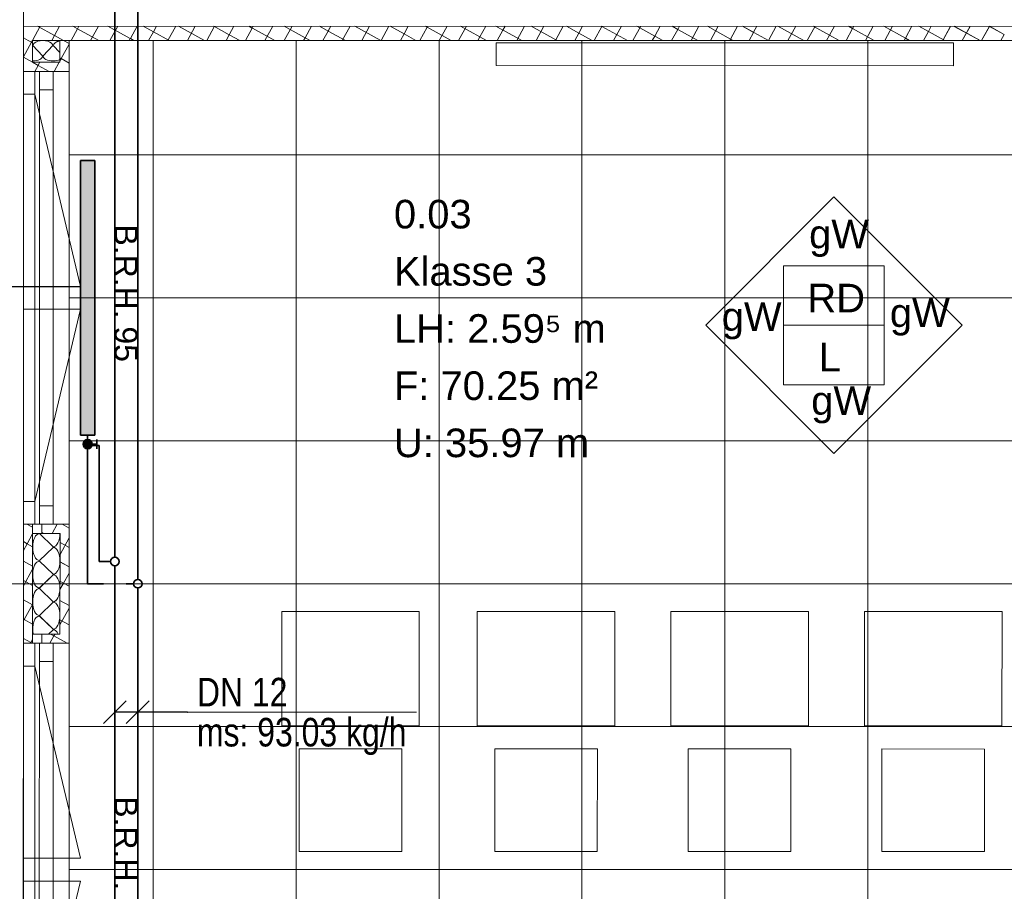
# Model space of a CAD drawing. Extents: x 229 to 926, y 37 to 878.
# Tile 41 of 194: x 381 to 467, y 338 to 415. Entities that reach past the tile are written whole.
import ezdxf
from ezdxf.lldxf.tags import DXFTag

# ---------------------------------------------------------------- set-up
doc = ezdxf.new("R2010")
doc.units = 0
doc.layers.get('0').update_dxf_attribs({"lineweight": 13})
for name, color, linetype, lineweight, true_color, plot in [('A_BI_Aussenwand', 5, 'Continuous', 18, 0x0000ff, False), ('A_BI_Fenster', 1, 'Continuous', 18, 0xff0000, False), ('A_BI_Innenwand', 7, 'Continuous', 18, 0x80ff80, False)]:
    doc.layers.add(name, color=color, linetype=linetype, lineweight=lineweight, true_color=true_color, plot=plot)
for name, color, linetype, lineweight in [('Ausstattung', 7, 'Continuous', 25), ('Axen', 7, 'Continuous', 25), ('Axen-A03ENJ5PI0', 7, 'Continuous', 25), ('Beschriftung', 7, 'Continuous', 25), ('Beschriftung-A03ENJ5NI0', 7, 'Continuous', 25), ('Deckenspiegel', 7, 'Continuous', 25), ('Fenster', 7, 'Continuous', 25), ('Fenster-A03ENJ5TI0', 7, 'Continuous', 25), ('Fullfläche', 7, 'Continuous', 25), ('Fullfläche-A03ENJ5QI0', 7, 'Continuous', 25), ('Maßlinien', 7, 'Continuous', 25), ('Maßlinien-A03ENJ5WI0', 7, 'Continuous', 25), ('Räume', 7, 'Continuous', 25), ('Räume-A03ENJ5RI0', 7, 'Continuous', 25), ('Wände', 7, 'Continuous', 25), ('Wände-A03ENJ5VI0', 7, 'Continuous', 25), ('X_BI_Text', 7, 'Continuous', 25)]:
    doc.layers.add(name, color=color, linetype=linetype, lineweight=lineweight)
for name, color, linetype, lineweight, true_color in [('H_BI_Heizkoerper', 1, 'Continuous', 35, 0xff0000), ('H_BI_Heizkoerperflaeche', 7, 'Continuous', 35, 0xffcccc), ('H_BI_Ruecklauf', 5, 'fein_strichliert', 35, 0x0000ff), ('H_BI_Vorlauf', 7, 'Continuous', 35, 0xed0e24)]:
    doc.layers.add(name, color=color, linetype=linetype, lineweight=lineweight, true_color=true_color)
doc.styles.get("Standard").update_dxf_attribs({"font": 'arial.ttf'})
tags = doc.linetypes.add('ALL_S25', pattern=[0.001, 0, -0.001]).pattern_tags.tags
tags[6:7] = [DXFTag(74, 4), DXFTag(75, 0), DXFTag(340, '0'), DXFTag(46, 1.0), DXFTag(50, 0.0), DXFTag(44, 0.0), DXFTag(45, 0.0)]
tags[4:5] = [DXFTag(74, 4), DXFTag(75, 0), DXFTag(340, '0'), DXFTag(46, 1.0), DXFTag(50, 0.0), DXFTag(44, 0.0), DXFTag(45, 0.0)]
tags = doc.linetypes.add('ALL_S25-A03ENJ5XI0', pattern=[0.001, 0, -0.001]).pattern_tags.tags
tags[6:7] = [DXFTag(74, 4), DXFTag(75, 0), DXFTag(340, '0'), DXFTag(46, 1.0), DXFTag(50, 0.0), DXFTag(44, 0.0), DXFTag(45, 0.0)]
tags[4:5] = [DXFTag(74, 4), DXFTag(75, 0), DXFTag(340, '0'), DXFTag(46, 1.0), DXFTag(50, 0.0), DXFTag(44, 0.0), DXFTag(45, 0.0)]
tags = doc.linetypes.add('fein_strichliert', pattern=[4, 1, -2, 1]).pattern_tags.tags
tags[8:9] = [DXFTag(74, 4), DXFTag(75, 0), DXFTag(340, '0'), DXFTag(46, 0.0), DXFTag(50, 0.0), DXFTag(44, 0.0), DXFTag(45, 0.0)]
tags[6:7] = [DXFTag(74, 4), DXFTag(75, 0), DXFTag(340, '0'), DXFTag(46, 0.0), DXFTag(50, 0.0), DXFTag(44, 0.0), DXFTag(45, 0.0)]
tags[4:5] = [DXFTag(74, 4), DXFTag(75, 0), DXFTag(340, '0'), DXFTag(46, 0.0), DXFTag(50, 0.0), DXFTag(44, 0.0), DXFTag(45, 0.0)]
tags = doc.linetypes.add('VERDECKT2_S2', pattern=[0.0027, 0.002, -0.0007]).pattern_tags.tags
tags[6:7] = [DXFTag(74, 4), DXFTag(75, 0), DXFTag(340, '0'), DXFTag(46, 1.0), DXFTag(50, 0.0), DXFTag(44, 0.0), DXFTag(45, 0.0)]
tags[4:5] = [DXFTag(74, 4), DXFTag(75, 0), DXFTag(340, '0'), DXFTag(46, 1.0), DXFTag(50, 0.0), DXFTag(44, 0.0), DXFTag(45, 0.0)]
tags = doc.linetypes.add('VERDECKT2_S2-A03ENJ5ZI0', pattern=[0.0027, 0.002, -0.0007]).pattern_tags.tags
tags[6:7] = [DXFTag(74, 4), DXFTag(75, 0), DXFTag(340, '0'), DXFTag(46, 1.0), DXFTag(50, 0.0), DXFTag(44, 0.0), DXFTag(45, 0.0)]
tags[4:5] = [DXFTag(74, 4), DXFTag(75, 0), DXFTag(340, '0'), DXFTag(46, 1.0), DXFTag(50, 0.0), DXFTag(44, 0.0), DXFTag(45, 0.0)]

# ---------------------------------------------------------------- blocks, each defined once
blk = doc.blocks.new('Referenz-A03ENJ5LI0', base_point=(255.728, 65.704))
at = {"layer": 'Ausstattung', "color": 0, "lineweight": -2}
for p, q in [((422.984, 412.648), (422.983, 410.648)), ((462.984, 412.644), (422.984, 412.648)), ((462.983, 410.644), (462.984, 412.644)), ((422.983, 410.648), (462.983, 410.644)), ((404.231, 362.921), (404.23, 352.93)), ((416.254, 362.92), (404.231, 362.921)), ((416.253, 352.929), (416.254, 362.92)), ((421.334, 362.919), (421.333, 352.928)), ((433.357, 362.918), (421.334, 362.919)), ((433.356, 352.927), (433.357, 362.918)), ((438.268, 362.917), (438.267, 352.926)), ((450.291, 362.916), (438.268, 362.917)), ((450.29, 352.925), (450.291, 362.916)), ((455.202, 362.915), (455.201, 352.924)), ((467.225, 362.914), (455.202, 362.915)), ((467.223, 352.923), (467.225, 362.914)), ((404.23, 352.93), (416.253, 352.929)), ((421.333, 352.928), (433.356, 352.927)), ((438.267, 352.926), (450.29, 352.925)), ((455.201, 352.924), (467.223, 352.923)), ((405.754, 350.898), (405.753, 341.923)), ((414.729, 350.897), (405.754, 350.898)), ((414.728, 341.922), (414.729, 350.897)), ((422.857, 350.896), (422.856, 341.921)), ((431.832, 350.895), (422.857, 350.896)), ((431.831, 341.92), (431.832, 350.895)), ((439.79, 350.894), (439.789, 341.919)), ((448.765, 350.893), (439.79, 350.894)), ((448.764, 341.918), (448.765, 350.893)), ((456.724, 350.892), (456.723, 341.917)), ((465.699, 350.891), (456.724, 350.892)), ((465.698, 341.916), (465.699, 350.891)), ((405.753, 341.923), (414.728, 341.922)), ((422.856, 341.921), (431.831, 341.92)), ((439.789, 341.919), (448.764, 341.918)), ((456.723, 341.917), (465.698, 341.916))]:
    blk.add_line(p, q, dxfattribs=at)
at = {"layer": 'Axen', "color": 0, "linetype": 'ALL_S25', "lineweight": -2, "ltscale": 0.13}
for p, q in [((381.634, 66.032), (381.634, 801.546)), ((735.547, 365.346), (301.662, 365.346))]:
    blk.add_line(p, q, dxfattribs=at)
at = {"layer": 'Beschriftung', "color": 0, "lineweight": -2}
for p, q in [((441.312, 387.953), (452.527, 399.164)), ((452.527, 399.164), (463.739, 387.949)), ((448.126, 387.952), (448.126, 393.152)), ((448.126, 393.152), (456.926, 393.15)), ((456.926, 393.15), (456.926, 387.95)), ((452.524, 376.738), (441.312, 387.953)), ((448.125, 382.751), (448.126, 387.952)), ((456.926, 387.95), (448.126, 387.952)), ((463.739, 387.949), (452.524, 376.738)), ((456.926, 387.95), (456.925, 382.75)), ((456.925, 382.75), (448.125, 382.751))]:
    blk.add_line(p, q, dxfattribs=at)
at = {"layer": 'Fenster', "color": 0, "lineweight": -2}
for p, q in [((385.634, 410.146), (381.634, 410.146)), ((382.634, 410.146), (382.634, 370.546)), ((382.634, 408.146), (381.634, 408.146)), ((382.634, 391.346), (381.634, 391.346)), ((381.634, 389.346), (382.634, 389.346)), ((382.634, 372.546), (381.634, 372.546)), ((385.634, 370.546), (381.634, 370.546)), ((385.634, 370.546), (381.634, 370.546)), ((385.634, 370.546), (381.634, 370.546)), ((385.634, 360.146), (381.634, 360.146)), ((385.634, 360.146), (381.634, 360.146)), ((385.634, 360.146), (381.634, 360.146)), ((385.634, 360.146), (381.634, 360.146)), ((382.634, 360.146), (382.634, 320.546)), ((382.634, 358.146), (381.634, 358.146)), ((382.634, 341.346), (381.634, 341.346)), ((381.634, 339.346), (382.634, 339.346))]:
    blk.add_line(p, q, dxfattribs=at)
at = {"layer": 'Fenster', "color": 0, "linetype": 'VERDECKT2_S2', "lineweight": -2, "ltscale": 0.13}
for p, q in [((382.634, 408.146), (386.634, 391.346)), ((386.634, 391.346), (382.634, 391.346)), ((386.634, 389.346), (382.634, 389.346)), ((382.634, 372.546), (386.634, 389.346)), ((382.634, 358.146), (386.634, 341.346)), ((386.634, 341.346), (382.634, 341.346)), ((386.634, 339.346), (382.634, 339.346)), ((382.634, 322.546), (386.634, 339.346))]:
    blk.add_line(p, q, dxfattribs=at)
at = {"layer": 'Fullfläche', "color": 0, "lineweight": -2}
for p, q in [((383.105, 414.096), (382.419, 412.846)), ((382.861, 414.096), (384.348, 413.278)), ((384.8, 414.096), (384.352, 413.279)), ((386.365, 413.862), (385.807, 412.846)), ((385.944, 414.096), (386.364, 413.864)), ((386.495, 414.095), (386.368, 413.865)), ((386.369, 413.863), (388.218, 412.846)), ((388.188, 414.095), (387.502, 412.846)), ((389.029, 414.095), (390.984, 413.02)), ((389.882, 414.095), (389.197, 412.846)), ((391.577, 414.095), (390.988, 413.021)), ((392.112, 414.095), (393, 413.606)), ((393.001, 413.604), (392.584, 412.846)), ((393.272, 414.095), (393.004, 413.607)), ((393.005, 413.605), (394.385, 412.846)), ((394.964, 414.094), (394.279, 412.846)), ((395.198, 414.094), (397.467, 412.846)), ((396.659, 414.094), (395.974, 412.846)), ((398.354, 414.094), (397.669, 412.846)), ((398.281, 414.094), (399.636, 413.349)), ((400.048, 414.094), (399.64, 413.35)), ((401.653, 413.933), (401.057, 412.846)), ((401.364, 414.094), (401.652, 413.935)), ((401.743, 414.094), (401.656, 413.936)), ((401.657, 413.934), (403.635, 412.846)), ((403.436, 414.093), (402.751, 412.846)), ((405.131, 414.093), (404.446, 412.846)), ((404.45, 414.093), (406.272, 413.091)), ((406.825, 414.093), (406.276, 413.092)), ((407.532, 414.093), (408.288, 413.677)), ((408.289, 413.675), (407.834, 412.846)), ((408.52, 414.093), (408.292, 413.678)), ((408.293, 413.676), (409.802, 412.846)), ((410.213, 414.093), (409.528, 412.846)), ((410.618, 414.093), (412.884, 412.846)), ((411.907, 414.092), (411.223, 412.846)), ((413.602, 414.092), (412.918, 412.846)), ((413.701, 414.092), (414.924, 413.419)), ((414.925, 413.417), (414.611, 412.846)), ((415.297, 414.092), (414.928, 413.42)), ((414.929, 413.418), (415.969, 412.846)), ((416.941, 414.004), (416.306, 412.846)), ((416.784, 414.092), (416.94, 414.006)), ((416.991, 414.092), (416.945, 414.007)), ((416.945, 414.005), (419.051, 412.846)), ((418.684, 414.092), (418, 412.846)), ((420.379, 414.091), (419.695, 412.846)), ((419.87, 414.091), (421.56, 413.162)), ((422.073, 414.091), (421.564, 413.163)), ((422.952, 414.091), (423.576, 413.748)), ((423.577, 413.746), (423.083, 412.846)), ((423.768, 414.091), (423.58, 413.749)), ((423.581, 413.747), (425.218, 412.846)), ((425.461, 414.091), (424.778, 412.846)), ((426.038, 414.091), (428.196, 412.904)), ((427.156, 414.091), (426.472, 412.846)), ((428.85, 414.09), (428.199, 412.905)), ((429.121, 414.09), (430.212, 413.49)), ((430.213, 413.488), (429.86, 412.846)), ((430.545, 414.09), (430.216, 413.491)), ((430.217, 413.489), (431.386, 412.846)), ((432.229, 414.074), (431.555, 412.846)), ((432.204, 414.09), (432.229, 414.076)), ((432.239, 414.09), (432.233, 414.077)), ((432.233, 414.076), (434.468, 412.846)), ((433.932, 414.09), (433.25, 412.846)), ((435.627, 414.09), (434.944, 412.846)), ((435.29, 414.09), (436.848, 413.232)), ((437.322, 414.089), (436.852, 413.233)), ((438.865, 413.817), (438.332, 412.846)), ((438.372, 414.089), (438.864, 413.819)), ((439.016, 414.089), (438.868, 413.82)), ((438.869, 413.818), (440.635, 412.846)), ((440.709, 414.089), (440.027, 412.846)), ((441.458, 414.089), (443.484, 412.975)), ((442.404, 414.089), (441.722, 412.846)), ((444.098, 414.089), (443.488, 412.976)), ((444.541, 414.088), (445.5, 413.561)), ((445.501, 413.559), (445.109, 412.846)), ((445.793, 414.088), (445.504, 413.562)), ((445.505, 413.56), (446.802, 412.846)), ((447.486, 414.088), (446.804, 412.846)), ((447.627, 414.088), (449.885, 412.846)), ((449.181, 414.088), (448.499, 412.846)), ((450.875, 414.088), (450.194, 412.846)), ((450.71, 414.088), (452.136, 413.303)), ((452.57, 414.088), (452.14, 413.304)), ((454.153, 413.887), (453.581, 412.846)), ((453.792, 414.087), (454.152, 413.889)), ((454.265, 414.087), (454.156, 413.89)), ((454.157, 413.888), (456.052, 412.846)), ((455.957, 414.087), (455.276, 412.846)), ((456.878, 414.087), (458.772, 413.045)), ((457.652, 414.087), (456.971, 412.846)), ((459.347, 414.087), (458.776, 413.047)), ((459.961, 414.087), (460.788, 413.632)), ((460.789, 413.63), (460.359, 412.846)), ((461.041, 414.087), (460.792, 413.633)), ((460.793, 413.631), (462.219, 412.846)), ((462.734, 414.086), (462.053, 412.846)), ((463.047, 414.086), (465.301, 412.846)), ((464.429, 414.086), (463.748, 412.846)), ((466.123, 414.086), (465.443, 412.846)), ((466.13, 414.086), (467.424, 413.374)), ((467.425, 413.372), (467.136, 412.846)), ((381.633, 413.076), (382.051, 412.846)), ((382.332, 412.689), (381.633, 411.417)), ((382.051, 412.846), (382.331, 412.692)), ((382.419, 412.846), (382.335, 412.693)), ((382.336, 412.691), (382.433, 412.637)), ((384.348, 413.276), (384.112, 412.846)), ((384.352, 413.277), (385.136, 412.846)), ((385.633, 412.529), (384.938, 411.262)), ((385.136, 412.846), (385.634, 412.572)), ((390.984, 413.018), (390.89, 412.846)), ((390.988, 413.019), (391.303, 412.846)), ((399.636, 413.346), (399.362, 412.846)), ((399.64, 413.348), (400.552, 412.846)), ((406.272, 413.089), (406.139, 412.846)), ((406.276, 413.09), (406.72, 412.846)), ((421.56, 413.16), (421.388, 412.846)), ((421.564, 413.161), (422.136, 412.846)), ((428.196, 412.902), (428.166, 412.846)), ((428.2, 412.903), (428.304, 412.846)), ((436.848, 413.23), (436.637, 412.846)), ((436.852, 413.231), (437.553, 412.846)), ((443.484, 412.973), (443.415, 412.846)), ((443.488, 412.974), (443.72, 412.846)), ((452.136, 413.301), (451.887, 412.846)), ((452.14, 413.302), (452.97, 412.846)), ((458.772, 413.043), (458.664, 412.846)), ((458.776, 413.045), (459.137, 412.846)), ((382.451, 412.396), (383.315, 411.496)), ((383.351, 411.496), (384.215, 412.396)), ((384.251, 412.396), (384.833, 411.79)), ((381.633, 411.382), (382.433, 410.942)), ((382.433, 410.942), (382.918, 410.675)), ((383.07, 410.946), (382.922, 410.676)), ((384.763, 410.946), (384.324, 410.146)), ((384.833, 411.317), (384.934, 411.261)), ((384.935, 411.259), (384.833, 411.073)), ((384.939, 411.26), (385.633, 410.879)), ((382.918, 410.673), (382.629, 410.146)), ((382.922, 410.674), (383.883, 410.146)), ((381.946, 370.546), (382.435, 370.277)), ((384.59, 370.546), (384.15, 369.746)), ((385.028, 370.546), (385.634, 370.213)), ((382.435, 369.708), (381.961, 368.845)), ((383.035, 369.722), (384.235, 368.57)), ((383.235, 369.837), (383.4, 369.746)), ((381.634, 369.022), (381.957, 368.844)), ((381.958, 368.842), (381.634, 368.251)), ((381.962, 368.843), (382.435, 368.583)), ((385.634, 369.363), (384.835, 367.908)), ((384.835, 368.958), (385.634, 368.519)), ((384.235, 368.522), (383.035, 367.37)), ((381.634, 367.328), (382.435, 366.887)), ((383.035, 367.322), (384.234, 366.17)), ((384.835, 367.264), (385.634, 366.825)), ((382.434, 366.625), (381.634, 365.167)), ((384.234, 366.122), (383.034, 364.97)), ((385.634, 366.279), (385.15, 365.398)), ((381.634, 365.634), (382.434, 365.193)), ((384.834, 365.569), (385.146, 365.397)), ((385.147, 365.395), (384.834, 364.825)), ((385.151, 365.396), (385.634, 365.131)), ((383.034, 364.922), (384.234, 363.77)), ((381.634, 363.94), (382.434, 363.5)), ((382.434, 363.54), (381.704, 362.209)), ((384.234, 363.722), (383.034, 362.57)), ((384.834, 363.875), (385.634, 363.435)), ((385.634, 363.197), (384.834, 361.74)), ((381.634, 362.244), (381.7, 362.208)), ((381.7, 362.206), (381.634, 362.085)), ((381.704, 362.207), (382.434, 361.806)), ((383.034, 362.522), (384.234, 361.37)), ((384.834, 362.181), (385.634, 361.741)), ((384.234, 361.322), (383.842, 360.946)), ((383.997, 360.946), (384.302, 360.778)), ((384.398, 360.946), (384.306, 360.779)), ((381.634, 360.55), (382.286, 360.192)), ((382.286, 360.19), (382.263, 360.146)), ((382.434, 360.455), (382.29, 360.193)), ((382.29, 360.191), (382.372, 360.146)), ((384.303, 360.776), (383.957, 360.146)), ((384.307, 360.777), (385.454, 360.146))]:
    blk.add_line(p, q, dxfattribs=at)
for centre, major_axis, start_param, end_param in [((383.333, 412.396), (0.882, 0), 0, 3.141593), ((385.133, 412.396), (0.882, 0), 1.917885, 3.141593), ((382.433, 411.496), (0.882, 0), 4.712389, 6.283185), ((384.233, 411.496), (0.882, 0), 3.141593, 4.712389), ((384.233, 411.496), (0.882, 0), 4.712389, 5.460541), ((383.035, 368.546), (0, -1.176), 3.141593, 6.283185), ((384.235, 369.746), (0, -1.176), 0, 1.570796), ((384.235, 367.346), (0, -1.176), 1.570796, 3.141593), ((383.034, 366.146), (0, -1.176), 3.141593, 6.283185), ((384.235, 367.346), (0, -1.176), 0, 1.570796), ((384.234, 364.946), (0, -1.176), 1.570796, 3.141593), ((383.034, 363.746), (0, -1.176), 3.141593, 6.283185), ((384.234, 364.946), (0, -1.176), 0, 1.570796), ((384.234, 362.546), (0, -1.176), 1.570796, 3.141593), ((383.034, 361.346), (0, -1.176), 3.141593, 5.059419), ((384.234, 362.546), (0, -1.176), 0, 1.570796), ((384.234, 360.146), (0, -1.176), 2.31885, 3.141593)]:
    blk.add_ellipse(centre, major_axis=major_axis, ratio=0.5, start_param=start_param, end_param=end_param, dxfattribs=at)
at = {"layer": 'Wände', "color": 0, "lineweight": -2}
for p, q in [((381.634, 615.346), (381.634, 365.346)), ((381.634, 414.096), (501.585, 414.082)), ((382.433, 412.846), (382.433, 410.946)), ((382.433, 412.846), (500.334, 412.846)), ((384.833, 410.946), (384.833, 412.846)), ((385.634, 412.846), (385.634, 367.846)), ((382.433, 410.946), (384.833, 410.946)), ((382.435, 370.546), (382.434, 360.146)), ((383.235, 370.546), (383.235, 369.746)), ((384.835, 369.746), (382.435, 369.746)), ((384.834, 360.946), (384.835, 369.746)), ((385.634, 167.846), (385.634, 367.846)), ((381.634, 165.346), (381.634, 365.346)), ((382.434, 360.946), (384.634, 360.946)), ((383.234, 360.946), (383.234, 360.146)), ((384.634, 360.946), (384.834, 360.946))]:
    blk.add_line(p, q, dxfattribs=at)
at = {"layer": 'Beschriftung', "color": 0, "lineweight": -2, "char_height": 2.5, "attachment_point": 1, "rotation": 359.99316}
for s, insert in [('{\\fArial;gW}', (450.354, 397.17)), ('{\\fArial;RD}', (450.202, 391.578)), ('{\\fArial;gW}', (457.419, 390.288)), ('{\\fArial;gW}', (442.713, 389.959)), ('{\\fArial;L}', (451.201, 386.41)), ('{\\fArial;gW}', (450.54, 382.612))]:
    blk.add_mtext(s, dxfattribs=dict(at, insert=insert))
at = {"layer": 'Maßlinien', "color": 0, "lineweight": -2, "char_height": 2, "attachment_point": 1, "rotation": 270.00001}
for s, insert in [('{\\fArial;B.R.H.}', (391.607, 396.757)), ('{\\fArial;95}', (391.607, 387.845)), ('{\\fArial;B.R.H.}', (391.607, 346.757))]:
    blk.add_mtext(s, dxfattribs=dict(at, insert=insert))
at = {"layer": 'Räume', "color": 0, "lineweight": -2, "char_height": 2.5, "attachment_point": 1, "rotation": 359.99316}
for s, insert in [('{\\fArial;0.03}', (414.043, 398.913)), ('{\\fArial;Klasse 3}', (414.042, 393.913)), ('{\\fArial;LH: 2.59⁵ m}', (414.042, 388.913)), ('{\\fArial;F: 70.25 m²}', (414.041, 383.913)), ('{\\fArial;U: 35.97 m}', (414.04, 378.913))]:
    blk.add_mtext(s, dxfattribs=dict(at, insert=insert))
blk = doc.blocks.new('Referenz-A03ENJ62I0', base_point=(255.728, 65.706))
at = {"layer": 'Axen-A03ENJ5PI0', "color": 0, "linetype": 'ALL_S25-A03ENJ5XI0', "lineweight": -2, "ltscale": 0.13}
for p, q in [((381.634, 66.032), (381.634, 801.545)), ((735.547, 365.347), (301.663, 365.347))]:
    blk.add_line(p, q, dxfattribs=at)
at = {"layer": 'Beschriftung-A03ENJ5NI0', "color": 0, "lineweight": -2}
for p, q in [((441.312, 387.954), (452.527, 399.165)), ((452.527, 399.165), (463.739, 387.95)), ((448.125, 387.952), (448.126, 393.152)), ((448.126, 393.152), (456.926, 393.151)), ((456.926, 393.151), (456.925, 387.951)), ((452.524, 376.739), (441.312, 387.954)), ((456.925, 387.951), (448.125, 387.952)), ((448.125, 382.752), (448.125, 387.952)), ((463.739, 387.95), (452.524, 376.739)), ((456.925, 387.951), (456.925, 382.751)), ((456.925, 382.751), (448.125, 382.752))]:
    blk.add_line(p, q, dxfattribs=at)
at = {"layer": 'Deckenspiegel', "color": 0, "lineweight": -2}
for p, q in [((385.634, 167.847), (385.634, 412.847)), ((385.634, 412.847), (500.333, 412.847)), ((392.984, 412.847), (392.984, 167.847)), ((405.484, 412.847), (405.484, 167.847)), ((417.984, 412.847), (417.984, 167.847)), ((430.484, 412.847), (430.484, 167.847)), ((442.984, 412.847), (442.984, 167.847)), ((455.484, 412.847), (455.484, 167.847)), ((385.634, 402.847), (500.333, 402.847)), ((385.634, 390.347), (500.333, 390.347)), ((385.634, 377.847), (500.333, 377.847)), ((385.634, 365.347), (500.333, 365.347)), ((385.634, 352.847), (500.333, 352.847)), ((385.634, 340.347), (500.333, 340.347))]:
    blk.add_line(p, q, dxfattribs=at)
at = {"layer": 'Fenster-A03ENJ5TI0', "color": 0, "lineweight": -2}
for p, q in [((385.634, 410.147), (381.634, 410.147)), ((382.634, 410.147), (382.634, 370.547)), ((382.634, 408.147), (381.634, 408.147)), ((382.634, 391.347), (381.634, 391.347)), ((381.634, 389.347), (382.634, 389.347)), ((382.634, 372.547), (381.634, 372.547)), ((385.634, 370.547), (381.634, 370.547)), ((385.634, 360.147), (381.634, 360.147)), ((382.634, 360.147), (382.634, 320.547)), ((382.634, 358.147), (381.634, 358.147)), ((382.634, 341.347), (381.634, 341.347)), ((381.634, 339.347), (382.634, 339.347))]:
    blk.add_line(p, q, dxfattribs=at)
at = {"layer": 'Fenster-A03ENJ5TI0', "color": 0, "linetype": 'VERDECKT2_S2-A03ENJ5ZI0', "lineweight": -2, "ltscale": 0.13}
for p, q in [((382.634, 408.147), (386.634, 391.347)), ((386.634, 391.347), (382.634, 391.347)), ((386.634, 389.347), (382.634, 389.347)), ((382.634, 372.547), (386.634, 389.347)), ((382.634, 358.147), (386.634, 341.347)), ((386.634, 341.347), (382.634, 341.347)), ((386.634, 339.347), (382.634, 339.347)), ((382.634, 322.547), (386.634, 339.347))]:
    blk.add_line(p, q, dxfattribs=at)
at = {"layer": 'Fullfläche-A03ENJ5QI0', "color": 0, "lineweight": -2}
for p, q in [((383.105, 414.097), (382.419, 412.847)), ((382.861, 414.097), (384.348, 413.278)), ((384.8, 414.096), (384.352, 413.28)), ((386.365, 413.863), (385.807, 412.847)), ((385.944, 414.096), (386.364, 413.865)), ((386.495, 414.096), (386.368, 413.866)), ((386.369, 413.864), (388.218, 412.847)), ((388.188, 414.096), (387.502, 412.847)), ((389.029, 414.096), (390.984, 413.021)), ((389.882, 414.096), (389.197, 412.847)), ((391.577, 414.096), (390.988, 413.022)), ((392.112, 414.096), (393, 413.607)), ((393.001, 413.605), (392.584, 412.847)), ((393.271, 414.095), (393.004, 413.608)), ((393.005, 413.606), (394.385, 412.847)), ((394.964, 414.095), (394.279, 412.847)), ((395.198, 414.095), (397.467, 412.847)), ((396.659, 414.095), (395.974, 412.847)), ((398.354, 414.095), (397.669, 412.847)), ((398.281, 414.095), (399.636, 413.349)), ((400.048, 414.095), (399.64, 413.35)), ((401.653, 413.934), (401.056, 412.847)), ((401.364, 414.094), (401.652, 413.936)), ((401.743, 414.094), (401.656, 413.937)), ((401.657, 413.935), (403.634, 412.847)), ((403.436, 414.094), (402.751, 412.847)), ((405.13, 414.094), (404.446, 412.847)), ((404.449, 414.094), (406.272, 413.092)), ((406.825, 414.094), (406.276, 413.093)), ((407.532, 414.094), (408.288, 413.678)), ((408.289, 413.676), (407.834, 412.847)), ((408.52, 414.094), (408.292, 413.679)), ((408.293, 413.677), (409.802, 412.847)), ((410.213, 414.093), (409.528, 412.847)), ((410.618, 414.093), (412.884, 412.847)), ((411.907, 414.093), (411.223, 412.847)), ((413.602, 414.093), (412.918, 412.847)), ((413.701, 414.093), (414.924, 413.42)), ((414.924, 413.418), (414.611, 412.847)), ((415.296, 414.093), (414.928, 413.421)), ((414.928, 413.419), (415.969, 412.847)), ((416.941, 414.004), (416.306, 412.847)), ((416.784, 414.093), (416.94, 414.006)), ((416.991, 414.093), (416.944, 414.007)), ((416.945, 414.005), (419.051, 412.847)), ((418.684, 414.092), (418, 412.847)), ((420.379, 414.092), (419.695, 412.847)), ((419.87, 414.092), (421.56, 413.162)), ((422.073, 414.092), (421.564, 413.163)), ((422.952, 414.092), (423.576, 413.749)), ((423.577, 413.747), (423.083, 412.847)), ((423.768, 414.092), (423.58, 413.75)), ((423.581, 413.748), (425.218, 412.847)), ((425.461, 414.092), (424.778, 412.847)), ((426.038, 414.091), (428.195, 412.905)), ((427.155, 414.091), (426.472, 412.847)), ((428.85, 414.091), (428.199, 412.906)), ((429.121, 414.091), (430.212, 413.491)), ((430.212, 413.489), (429.86, 412.847)), ((430.545, 414.091), (430.216, 413.492)), ((430.217, 413.49), (431.386, 412.847)), ((432.229, 414.075), (431.555, 412.847)), ((432.204, 414.091), (432.228, 414.077)), ((432.239, 414.091), (432.232, 414.078)), ((432.233, 414.076), (434.468, 412.847)), ((433.932, 414.091), (433.25, 412.847)), ((435.627, 414.09), (434.944, 412.847)), ((435.289, 414.09), (436.848, 413.233)), ((437.321, 414.09), (436.852, 413.234)), ((438.865, 413.817), (438.332, 412.847)), ((438.372, 414.09), (438.864, 413.819)), ((439.016, 414.09), (438.868, 413.82)), ((438.869, 413.819), (440.635, 412.847)), ((440.709, 414.09), (440.027, 412.847)), ((441.458, 414.09), (443.483, 412.975)), ((442.404, 414.09), (441.722, 412.847)), ((444.098, 414.089), (443.487, 412.976)), ((444.541, 414.089), (445.5, 413.562)), ((445.501, 413.56), (445.109, 412.847)), ((445.793, 414.089), (445.504, 413.563)), ((445.505, 413.561), (446.802, 412.847)), ((447.486, 414.089), (446.804, 412.847)), ((447.627, 414.089), (449.884, 412.847)), ((449.18, 414.089), (448.499, 412.847)), ((450.875, 414.088), (450.194, 412.847)), ((450.709, 414.089), (452.136, 413.304)), ((452.57, 414.088), (452.14, 413.305)), ((454.153, 413.888), (453.581, 412.847)), ((453.792, 414.088), (454.152, 413.89)), ((454.264, 414.088), (454.156, 413.891)), ((454.157, 413.889), (456.052, 412.847)), ((455.957, 414.088), (455.276, 412.847)), ((456.878, 414.088), (458.772, 413.046)), ((457.652, 414.088), (456.971, 412.847)), ((459.346, 414.087), (458.775, 413.047)), ((459.961, 414.087), (460.788, 413.632)), ((460.789, 413.63), (460.359, 412.847)), ((461.041, 414.087), (460.792, 413.633)), ((460.793, 413.632), (462.219, 412.847)), ((462.734, 414.087), (462.053, 412.847)), ((463.047, 414.087), (465.301, 412.847)), ((464.429, 414.087), (463.748, 412.847)), ((466.123, 414.087), (465.443, 412.847)), ((466.129, 414.087), (467.424, 413.375)), ((467.424, 413.373), (467.136, 412.847)), ((381.633, 413.077), (382.051, 412.847)), ((382.332, 412.69), (381.633, 411.417)), ((382.051, 412.847), (382.331, 412.692)), ((382.419, 412.847), (382.335, 412.693)), ((382.336, 412.691), (382.433, 412.638)), ((384.348, 413.277), (384.112, 412.847)), ((384.352, 413.278), (385.136, 412.847)), ((385.633, 412.53), (384.938, 411.263)), ((385.136, 412.847), (385.633, 412.573)), ((390.984, 413.019), (390.89, 412.847)), ((390.988, 413.02), (391.303, 412.847)), ((399.636, 413.347), (399.362, 412.847)), ((399.64, 413.348), (400.552, 412.847)), ((406.272, 413.089), (406.139, 412.847)), ((406.276, 413.091), (406.72, 412.847)), ((421.56, 413.16), (421.388, 412.847)), ((421.564, 413.161), (422.136, 412.847)), ((428.196, 412.903), (428.165, 412.847)), ((428.2, 412.904), (428.303, 412.847)), ((436.848, 413.231), (436.637, 412.847)), ((436.852, 413.232), (437.553, 412.847)), ((443.484, 412.973), (443.415, 412.847)), ((443.488, 412.974), (443.72, 412.847)), ((452.136, 413.302), (451.887, 412.847)), ((452.14, 413.303), (452.97, 412.847)), ((458.772, 413.044), (458.664, 412.847)), ((458.776, 413.045), (459.137, 412.847)), ((382.451, 412.397), (383.315, 411.497)), ((383.351, 411.497), (384.215, 412.397)), ((384.251, 412.397), (384.833, 411.791)), ((381.633, 411.382), (382.433, 410.943)), ((382.433, 410.943), (382.918, 410.676)), ((383.07, 410.947), (382.922, 410.677)), ((384.763, 410.946), (384.324, 410.147)), ((384.833, 411.318), (384.934, 411.262)), ((384.935, 411.26), (384.833, 411.074)), ((384.939, 411.261), (385.633, 410.879)), ((382.918, 410.674), (382.629, 410.147)), ((382.922, 410.675), (383.883, 410.147)), ((381.946, 370.547), (382.435, 370.278)), ((384.59, 370.547), (384.15, 369.747)), ((385.028, 370.547), (385.634, 370.213)), ((382.435, 369.709), (381.961, 368.846)), ((383.035, 369.723), (384.235, 368.571)), ((383.235, 369.837), (383.4, 369.747)), ((381.634, 369.023), (381.957, 368.845)), ((381.958, 368.843), (381.634, 368.252)), ((381.962, 368.844), (382.435, 368.584)), ((385.634, 369.364), (384.835, 367.908)), ((384.835, 368.959), (385.634, 368.519)), ((384.235, 368.523), (383.035, 367.371)), ((381.634, 367.329), (382.435, 366.888)), ((383.035, 367.323), (384.234, 366.171)), ((384.834, 367.265), (385.634, 366.825)), ((382.434, 366.626), (381.634, 365.167)), ((384.234, 366.123), (383.034, 364.971)), ((385.634, 366.28), (385.15, 365.399)), ((381.634, 365.635), (382.434, 365.194)), ((384.834, 365.57), (385.146, 365.398)), ((385.147, 365.396), (384.834, 364.826)), ((385.151, 365.397), (385.634, 365.131)), ((383.034, 364.923), (384.234, 363.771)), ((381.634, 363.941), (382.434, 363.5)), ((382.434, 363.541), (381.704, 362.21)), ((384.234, 363.723), (383.034, 362.571)), ((384.834, 363.876), (385.634, 363.436)), ((385.634, 363.198), (384.834, 361.741)), ((381.634, 362.245), (381.7, 362.209)), ((381.7, 362.207), (381.634, 362.086)), ((381.704, 362.208), (382.434, 361.807)), ((383.034, 362.523), (384.234, 361.371)), ((384.834, 362.182), (385.634, 361.742)), ((384.234, 361.323), (383.842, 360.947)), ((383.997, 360.947), (384.302, 360.779)), ((384.398, 360.947), (384.306, 360.78)), ((381.634, 360.551), (382.286, 360.192)), ((382.286, 360.19), (382.263, 360.147)), ((382.434, 360.456), (382.29, 360.194)), ((382.29, 360.192), (382.372, 360.147)), ((384.303, 360.777), (383.957, 360.147)), ((384.307, 360.778), (385.454, 360.147))]:
    blk.add_line(p, q, dxfattribs=at)
for centre, major_axis, start_param, end_param in [((383.333, 412.397), (0.882, 0), 0, 3.141593), ((385.133, 412.397), (0.882, 0), 1.917885, 3.141593), ((382.433, 411.497), (0.882, 0), 4.712389, 6.283185), ((384.233, 411.497), (0.882, 0), 3.141593, 4.712389), ((384.233, 411.497), (0.882, 0), 4.712389, 5.460541), ((383.035, 368.547), (0, -1.176), 3.141593, 6.283185), ((384.235, 369.747), (0, -1.176), 0, 1.570796), ((384.235, 367.347), (0, -1.176), 1.570796, 3.141593), ((383.034, 366.147), (0, -1.176), 3.141593, 6.283185), ((384.235, 367.347), (0, -1.176), 0, 1.570796), ((384.234, 364.947), (0, -1.176), 1.570796, 3.141593), ((383.034, 363.747), (0, -1.176), 3.141593, 6.283185), ((384.234, 364.947), (0, -1.176), 0, 1.570796), ((384.234, 362.547), (0, -1.176), 1.570796, 3.141593), ((383.034, 361.347), (0, -1.176), 3.141593, 5.059419), ((384.234, 362.547), (0, -1.176), 0, 1.570796), ((384.234, 360.147), (0, -1.176), 2.31885, 3.141593)]:
    blk.add_ellipse(centre, major_axis=major_axis, ratio=0.5, start_param=start_param, end_param=end_param, dxfattribs=at)
at = {"layer": 'Wände-A03ENJ5VI0', "color": 0, "lineweight": -2}
for p, q in [((381.634, 615.346), (381.634, 365.347)), ((381.634, 414.097), (501.585, 414.082)), ((382.433, 412.847), (382.433, 410.947)), ((382.433, 412.847), (500.333, 412.847)), ((384.833, 410.946), (384.833, 412.847)), ((385.634, 412.847), (385.634, 367.847)), ((382.433, 410.947), (384.833, 410.946)), ((382.435, 370.547), (382.434, 360.147)), ((383.235, 370.547), (383.235, 369.747)), ((384.835, 369.746), (382.435, 369.747)), ((384.834, 360.947), (384.835, 369.746)), ((385.634, 167.847), (385.634, 367.847)), ((381.634, 165.347), (381.634, 365.347)), ((382.434, 360.947), (384.634, 360.947)), ((383.234, 360.947), (383.234, 360.147)), ((384.634, 360.947), (384.834, 360.947))]:
    blk.add_line(p, q, dxfattribs=at)
at = {"layer": 'Beschriftung-A03ENJ5NI0', "color": 0, "lineweight": -2, "char_height": 2.49999, "attachment_point": 1, "rotation": 359.99316}
for s, insert in [('{\\fArial;gW}', (450.354, 397.171)), ('{\\fArial;RD}', (450.202, 391.578)), ('{\\fArial;gW}', (457.419, 390.289)), ('{\\fArial;gW}', (442.713, 389.96)), ('{\\fArial;L}', (451.201, 386.411)), ('{\\fArial;gW}', (450.54, 382.613))]:
    blk.add_mtext(s, dxfattribs=dict(at, insert=insert))
at = {"layer": 'Maßlinien-A03ENJ5WI0', "color": 0, "lineweight": -2, "char_height": 2, "attachment_point": 1, "rotation": 270.00001}
for s, insert in [('{\\fArial;B.R.H.}', (391.607, 396.758)), ('{\\fArial;95}', (391.607, 387.846)), ('{\\fArial;B.R.H.}', (391.607, 346.758))]:
    blk.add_mtext(s, dxfattribs=dict(at, insert=insert))
at = {"layer": 'Räume-A03ENJ5RI0', "color": 0, "lineweight": -2, "char_height": 2.49999, "attachment_point": 1, "rotation": 359.99316}
for s, insert in [('{\\fArial;0.03}', (414.043, 398.913)), ('{\\fArial;Klasse 3}', (414.042, 393.914)), ('{\\fArial;LH: 2.59⁵ m}', (414.042, 388.914)), ('{\\fArial;F: 70.25 m²}', (414.041, 383.914)), ('{\\fArial;U: 35.97 m}', (414.04, 378.914))]:
    blk.add_mtext(s, dxfattribs=dict(at, insert=insert))
blk = doc.blocks.new('Wand-A03ENJ6II0', base_point=(385.63, 412.847))
at = {"color": 0, "linetype": 'ByBlock', "lineweight": -2, "ltscale": 0.18}
blk.add_line((385.63, 412.847), (500.333, 412.847), dxfattribs=at)
blk = doc.blocks.new('Wand-A03ENJ7QI0', base_point=(381.629, 362.846))
at = {"color": 0, "linetype": 'ByBlock', "lineweight": -2, "ltscale": 0.18}
for p, q in [((381.63, 410.146), (381.63, 420.546)), ((385.63, 410.146), (385.63, 412.847)), ((381.629, 362.846), (381.629, 370.546)), ((385.629, 362.846), (385.629, 370.546))]:
    blk.add_line(p, q, dxfattribs=at)
blk = doc.blocks.new('Fenster-A03ENJ82I0', base_point=(381.629, 370.546))
at = {"color": 0, "linetype": 'ByBlock', "lineweight": -2, "ltscale": 0.18}
for p, q in [((381.63, 410.146), (381.629, 370.546)), ((381.63, 410.146), (385.63, 410.146)), ((383.03, 410.146), (383.029, 370.546)), ((384.23, 410.146), (384.229, 370.546)), ((385.63, 410.146), (385.629, 370.546)), ((383.03, 408.546), (384.23, 408.546)), ((383.029, 372.146), (384.229, 372.146)), ((381.629, 370.546), (385.629, 370.546))]:
    blk.add_line(p, q, dxfattribs=at)
at = {"color": 0, "linetype": 'fein_strichliert', "lineweight": -2, "ltscale": 0.18}
blk.add_line((383.029, 370.546), (384.229, 370.546), dxfattribs=at)
blk = doc.blocks.new('Wand-A03ENJ88I0', base_point=(381.627, 162.846))
at = {"color": 0, "linetype": 'ByBlock', "lineweight": -2, "ltscale": 0.18}
for p, q in [((381.629, 360.146), (381.629, 362.846)), ((385.629, 360.146), (385.629, 362.846))]:
    blk.add_line(p, q, dxfattribs=at)
blk = doc.blocks.new('Fenster-A03ENJ8AI0', base_point=(381.625, 320.546))
at = {"color": 0, "linetype": 'ByBlock', "lineweight": -2, "ltscale": 0.18}
for p, q in [((381.629, 360.146), (381.625, 320.546)), ((381.629, 360.146), (385.629, 360.146)), ((383.029, 360.146), (383.025, 320.546)), ((384.229, 360.146), (384.225, 320.546)), ((385.629, 360.146), (385.624, 320.546)), ((383.029, 358.546), (384.229, 358.546)), ((383.025, 322.146), (384.225, 322.146)), ((381.625, 320.546), (385.624, 320.546))]:
    blk.add_line(p, q, dxfattribs=at)
at = {"color": 0, "linetype": 'fein_strichliert', "lineweight": -2, "ltscale": 0.18}
blk.add_line((383.025, 320.546), (384.225, 320.546), dxfattribs=at)
blk = doc.blocks.new('Heizkörper-A03ENJAII0', base_point=(386.629, 376.746))
at = {"color": 0, "linetype": 'ByBlock', "lineweight": -2, "ltscale": 0.35}
for p, q in [((386.629, 378.346), (386.63, 402.346)), ((386.63, 402.346), (387.87, 402.346)), ((387.87, 402.346), (387.869, 378.346)), ((387.869, 378.346), (386.629, 378.346))]:
    blk.add_line(p, q, dxfattribs=at)
at = {"layer": 'H_BI_Heizkoerperflaeche', "linetype": 'ByBlock', "lineweight": -2, "ltscale": 0.35}
blk.add_solid([(386.63, 402.346), (387.87, 402.346), (386.629, 378.346), (387.869, 378.346)], dxfattribs=at)
at = {"layer": 'H_BI_Ruecklauf', "linetype": 'fein_strichliert', "lineweight": -2, "ltscale": 0.35}
blk.add_line((387.249, 378.346), (387.249, 377.446), dxfattribs=at)
blk.add_circle((387.249, 377.446), 0.1, dxfattribs=at)
at = {"layer": 'H_BI_Vorlauf', "linetype": 'ByBlock', "lineweight": -2, "ltscale": 0.35}
for p, q in [((387.249, 378.346), (387.249, 376.746)), ((387.649, 377.546), (388.049, 377.546)), ((388.049, 377.946), (388.049, 377.146))]:
    blk.add_line(p, q, dxfattribs=at)
for radius in [0.4, 0.3, 0.2, 0.1]:
    blk.add_circle((387.249, 377.546), radius, dxfattribs=at)
blk = doc.blocks.new('Bauteilbeschriftung-A03ENJAKI0', base_point=(336.969, 385.346))
at = {"color": 0, "lineweight": -2}
for p, q in [((336.969, 397.346), (375.613, 397.346)), ((336.969, 385.346), (336.969, 397.346)), ((375.613, 397.346), (375.613, 385.346)), ((375.613, 385.346), (336.969, 385.346))]:
    blk.add_line(p, q, dxfattribs=at)
at = {"color": 0, "linetype": 'ByBlock', "lineweight": -2, "ltscale": 0.25}
blk.add_line((375.613, 391.346), (386.629, 391.346), dxfattribs=at)
at = {"color": 0, "linetype": 'ByBlock', "lineweight": -2, "ltscale": 0.25, "char_height": 2.5, "attachment_point": 1}
for s, insert in [('{\\W0.8;\\fArial;Flächenheizkörper}', (344.893, 396.596)), ('{\\W0.8;\\fArial;L: 1200 H: 500 T: 62}', (343.734, 392.596)), ('{\\W0.8;\\fArial;Qist =757 Watt  ms: 23.3 kg/h}', (338.012, 388.596))]:
    blk.add_mtext(s, dxfattribs=dict(at, insert=insert))
blk = doc.blocks.new('Mapress Edelstahl Rohr 14401-A03ENJB6I0', base_point=(387.249, 365.346))
at = {"color": 0, "linetype": 'ByBlock', "lineweight": -2, "ltscale": 0.35}
for p, q in [((387.249, 376.746), (387.249, 365.346)), ((387.249, 365.346), (388.633, 365.346)), ((390.633, 365.346), (391.258, 365.346))]:
    blk.add_line(p, q, dxfattribs=at)
blk = doc.blocks.new('Mapress Edelstahl Rohr 14401-A03ENJB8I0', base_point=(387.249, 367.28))
at = {"color": 0, "linetype": 'ByBlock', "lineweight": -2, "ltscale": 0.35}
for p, q in [((387.249, 377.446), (388.25, 377.446)), ((388.25, 377.446), (388.25, 367.28)), ((388.25, 367.28), (389.258, 367.28))]:
    blk.add_line(p, q, dxfattribs=at)
blk = doc.blocks.new('T-Stück-A03ENJCOI0', base_point=(389.258, 366.905))
at = {"color": 0, "linetype": 'Continuous', "lineweight": -2, "ltscale": 0.35}
blk.add_circle((389.633, 367.28), 0.375, dxfattribs=at)
blk = doc.blocks.new('T-Stück-A03ENJCQI0', base_point=(391.258, 364.971))
at = {"color": 0, "lineweight": -2}
blk.add_circle((391.633, 365.346), 0.375, dxfattribs=at)
blk = doc.blocks.new('Mapress Edelstahl Rohr 14401-A03ENJCSI0', base_point=(389.633, 314.525))
at = {"color": 0, "linetype": 'ByBlock', "lineweight": -2, "ltscale": 0.35}
blk.add_line((389.633, 366.905), (389.633, 314.525), dxfattribs=at)
blk = doc.blocks.new('Bauteilbeschriftung-A03ENJCUI0', base_point=(388.633, 351.113))
at = {"color": 0, "linetype": 'ByBlock', "lineweight": -2, "ltscale": 0.25}
for p, q in [((390.633, 355.113), (388.633, 353.113)), ((392.633, 355.113), (390.633, 353.113)), ((395.977, 354.113), (389.633, 354.113))]:
    blk.add_line(p, q, dxfattribs=at)
at = {"color": 0, "lineweight": 18}
blk.add_line((395.977, 354.113), (416.01, 354.113), dxfattribs=at)
at = {"color": 0, "lineweight": -2}
blk.add_circle((395.977, 354.113), 0.01, dxfattribs=at)
at = {"color": 0, "linetype": 'ByBlock', "lineweight": -2, "ltscale": 0.25, "char_height": 2.5, "attachment_point": 1}
for s, insert in [('{\\W0.8;\\fArial;DN 12}', (396.811, 357.113)), ('{\\W0.8;\\fArial;ms: 93.03 kg/h}', (396.811, 353.613))]:
    blk.add_mtext(s, dxfattribs=dict(at, insert=insert))
blk = doc.blocks.new('Mapress Edelstahl Rohr 14401-A03ENJCYI0', base_point=(391.633, 315.649))
at = {"color": 0, "linetype": 'ByBlock', "lineweight": -2, "ltscale": 0.35}
blk.add_line((391.633, 364.971), (391.633, 315.649), dxfattribs=at)
blk = doc.blocks.new('Mapress Edelstahl Rohr 14401-A03ENJHSI0', base_point=(391.633, 365.721))
at = {"color": 0, "linetype": 'ByBlock', "lineweight": -2, "ltscale": 0.35}
blk.add_line((391.633, 464.971), (391.633, 365.721), dxfattribs=at)
blk = doc.blocks.new('Mapress Edelstahl Rohr 14401-A03ENJI2I0', base_point=(389.633, 367.655))
at = {"color": 0, "linetype": 'ByBlock', "lineweight": -2, "ltscale": 0.35}
blk.add_line((389.633, 462.834), (389.633, 367.655), dxfattribs=at)

msp = doc.modelspace()

# ---------------------------------------------------------------- block references
at = {"color": 251, "lineweight": 13, "ltscale": 0.13, "true_color": 0x606060}
for name, p in [('Referenz-A03ENJ5LI0', (255.728, 65.704)), ('Referenz-A03ENJ62I0', (255.728, 65.706))]:
    msp.add_blockref(name, p, dxfattribs=at)
at = {"layer": 'A_BI_Aussenwand', "ltscale": 0.18}
for name, p in [('Wand-A03ENJ7QI0', (381.629, 362.846)), ('Wand-A03ENJ88I0', (381.627, 162.846))]:
    msp.add_blockref(name, p, dxfattribs=at)
at = {"layer": 'A_BI_Fenster', "ltscale": 0.18}
for name, p in [('Fenster-A03ENJ82I0', (381.629, 370.546)), ('Fenster-A03ENJ8AI0', (381.625, 320.546))]:
    msp.add_blockref(name, p, dxfattribs=at)
at = {"layer": 'A_BI_Innenwand', "ltscale": 0.18}
msp.add_blockref('Wand-A03ENJ6II0', (385.63, 412.847), dxfattribs=at)
at = {"layer": 'H_BI_Heizkoerper', "ltscale": 0.35}
msp.add_blockref('Heizkörper-A03ENJAII0', (386.629, 376.746), dxfattribs=at)
at = {"layer": 'H_BI_Ruecklauf', "ltscale": 0.35}
for name, p in [('Mapress Edelstahl Rohr 14401-A03ENJI2I0', (389.633, 367.655)), ('Mapress Edelstahl Rohr 14401-A03ENJB8I0', (387.249, 367.28)), ('T-Stück-A03ENJCOI0', (389.258, 366.905)), ('Mapress Edelstahl Rohr 14401-A03ENJCSI0', (389.633, 314.525))]:
    msp.add_blockref(name, p, dxfattribs=at)
at = {"layer": 'H_BI_Vorlauf', "ltscale": 0.35}
for name, p in [('Mapress Edelstahl Rohr 14401-A03ENJHSI0', (391.633, 365.721)), ('Mapress Edelstahl Rohr 14401-A03ENJB6I0', (387.249, 365.346)), ('T-Stück-A03ENJCQI0', (391.258, 364.971)), ('Mapress Edelstahl Rohr 14401-A03ENJCYI0', (391.633, 315.649))]:
    msp.add_blockref(name, p, dxfattribs=at)
at = {"layer": 'X_BI_Text', "ltscale": 0.25}
for name, p in [('Bauteilbeschriftung-A03ENJAKI0', (336.969, 385.346)), ('Bauteilbeschriftung-A03ENJCUI0', (388.633, 351.113))]:
    msp.add_blockref(name, p, dxfattribs=at)

doc.saveas('drawing.dxf')
